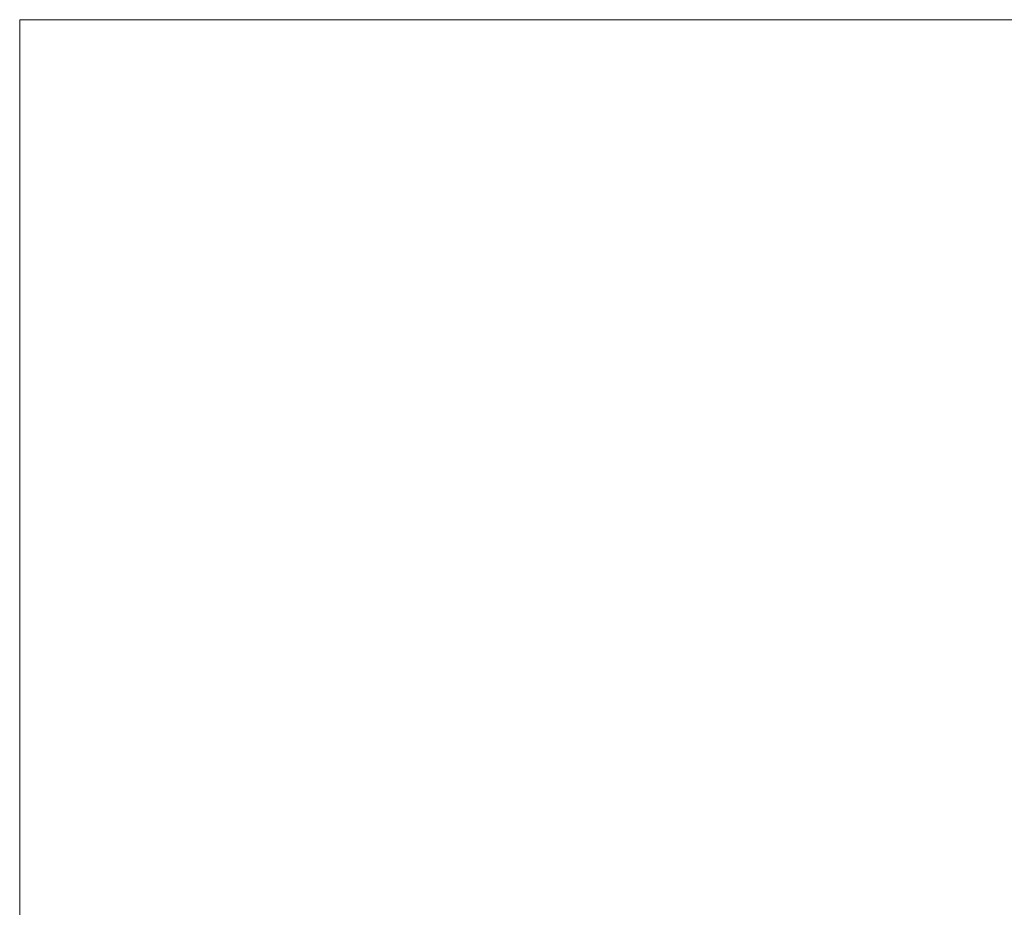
# Model space of a CAD drawing. Extents: x 625 to 2299, y 1056 to 1310.
# Tile 5 of 16: x 625 to 720, y 1224 to 1310. Entities that reach past the tile are written whole.
import ezdxf
from ezdxf.enums import TextEntityAlignment as Align

# ---------------------------------------------------------------- set-up
doc = ezdxf.new("R2010")
doc.units = 0
doc.header["$MEASUREMENT"] = 0
doc.layers.add('B_ANNO_NOPLOT', color=47, linetype='Continuous', lineweight=18, plot=False)
doc.layers.add('B_ANNO_TEXT', color=7, linetype='Continuous', lineweight=18)
doc.styles.add('Annotative', font='calibri.ttf', dxfattribs={"height": 0.0625})
doc.styles.get("Standard").update_dxf_attribs({"font": 'calibri.ttf'})

# ---------------------------------------------------------------- blocks, each defined once
blk = doc.blocks.new('INS_SS42_BASE')
at = {"layer": 'B_ANNO_NOPLOT', "flags": 128}
blk.add_lwpolyline([(0, 0), (0, 252.002), (323.93, 252.002), (323.93, 238.857), (378.003, 238.857), (378.003, 40.5), (316.573, 40.5), (316.573, 0), (0, 0)], dxfattribs=at)
at = {"lineweight": 30, "flags": 104}
for tag, p in [('SUB1', (311.281, 226.103, 1.684)), ('SUB2', (319.281, 226.103, 1.684))]:
    blk.add_attdef(tag, text='', height=1.5, dxfattribs=at).set_placement(p, align=Align.MIDDLE_CENTER)
at = {"layer": 'B_ANNO_TEXT', "lineweight": 30, "flags": 104}
for tag, p in [('SUB1', (311.281, 226.103)), ('SUB2', (319.281, 226.103))]:
    blk.add_attdef(tag, text='', height=1.5, dxfattribs=at).set_placement(p, align=Align.MIDDLE_CENTER)
at = {"layer": 'B_ANNO_TEXT', "style": 'Annotative'}
for tag, p in [('CORNER1', (97.357, 101.834)), ('CORNER2', (98.569, 3.306))]:
    blk.add_attdef(tag, text='', height=1.5, dxfattribs=at).set_placement(p, align=Align.BOTTOM_RIGHT)

msp = doc.modelspace()

# ---------------------------------------------------------------- block references
msp.add_blockref('INS_SS42_BASE', (624.938, 1058.296))

doc.saveas('drawing.dxf')
